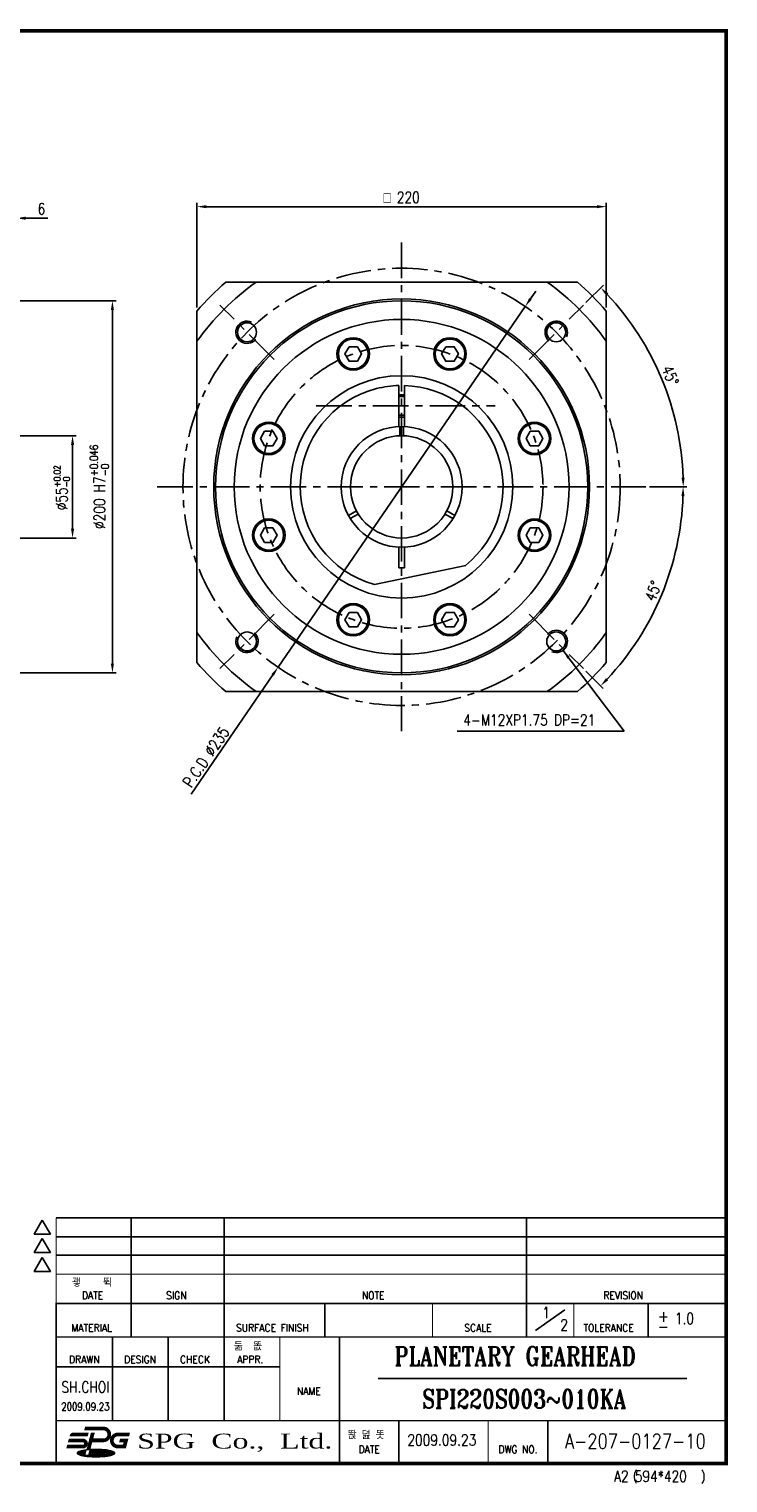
# Model space of a CAD drawing. Header units: inches. Extents: x 30 to 13571, y -3029 to 443.
# Tile 2 of 2: x 396 to 584, y 53 to 443. Entities that reach past the tile are written whole.
import ezdxf
from ezdxf.enums import TextEntityAlignment as Align

# ---------------------------------------------------------------- set-up
doc = ezdxf.new("R2010")
doc.units = ezdxf.units.IN
doc.header["$LTSCALE"] = 0.3
doc.linetypes.add('CENTER', pattern=[50.8, 31.75, -6.35, 6.35, -6.35])
for name, color, linetype in [('1', 1, 'CENTER'), ('3', 3, 'Continuous'), ('CENTER', 1, 'CENTER'), ('M2', 9, 'Continuous'), ('M3', 9, 'Continuous'), ('외형선(ISO)', 7, 'Continuous')]:
    doc.layers.add(name, color=color, linetype=linetype)
doc.styles.add('DUTCH', font='dutch.ttf', dxfattribs={"height": 4})
doc.styles.add('HBRDS', font='SIMPLEX', dxfattribs={"width": 0.8, "height": 3, "bigfont": 'HBRDS'})
doc.styles.add('WHGTXT', font='simplex.shx', dxfattribs={"width": 0.8, "height": 3, "bigfont": 'whgtxt.shx'})
doc.styles.add('WHTMTXT', font='ROMANT.shx', dxfattribs={"width": 0.8, "height": 5, "bigfont": 'WHTMTXT.shx'})
doc.dimstyles.new('WHGTXT', dxfattribs={"dimtxt": 3, "dimasz": 2.5, "dimexe": 1, "dimexo": 1, "dimgap": 0.8, "dimtad": 1, "dimdsep": 46, "dimtxsty": 'WHGTXT', "dimcen": 0, "dimclrd": 3, "dimclre": 3, "dimclrt": 3, "dimazin": 2, "dimtfac": 1, "dimtmove": 0, "dimatfit": 3, "dimfxl": 1, "dimtolj": 1, "dimtzin": 0, "dimarcsym": 0})
doc.dimstyles.new('WHGTXT$0', dxfattribs={"dimtxt": 3, "dimasz": 2.5, "dimexe": 1, "dimexo": 1, "dimgap": 1, "dimtad": 1, "dimdec": 4, "dimdsep": 46, "dimtxsty": 'WHGTXT', "dimcen": 0, "dimclrd": 3, "dimclre": 3, "dimclrt": 3, "dimadec": 0, "dimazin": 0, "dimtfac": 1, "dimtdec": 4, "dimtmove": 0, "dimatfit": 3, "dimfxl": 1, "dimtvp": 1, "dimtolj": 1, "dimtzin": 0, "dimlwd": -1, "dimlwe": -1, "dimarcsym": 0})
doc.dimstyles.new('WHGTXT$2', dxfattribs={"dimtxt": 3, "dimasz": 2.5, "dimexe": 1, "dimexo": 1, "dimgap": 1, "dimtad": 1, "dimdec": 4, "dimdsep": 46, "dimtxsty": 'WHGTXT', "dimcen": 0, "dimclrd": 3, "dimclre": 3, "dimclrt": 3, "dimadec": 0, "dimazin": 0, "dimtfac": 1, "dimtdec": 4, "dimtmove": 0, "dimatfit": 3, "dimfxl": 1, "dimtvp": 1, "dimtolj": 1, "dimtzin": 0, "dimlwd": -1, "dimlwe": -1, "dimarcsym": 0})
doc.dimstyles.new('WHGTXT$7', dxfattribs={"dimtxt": 3, "dimasz": 2.5, "dimexe": 1, "dimexo": 1, "dimgap": 1.5, "dimtad": 1, "dimdec": 4, "dimzin": 9, "dimdsep": 46, "dimtxsty": 'WHGTXT', "dimcen": 0, "dimclrd": 256, "dimclre": 256, "dimclrt": 256, "dimadec": 4, "dimazin": 2, "dimtp": 0.01, "dimtm": -0.01, "dimtfac": 1, "dimtdec": 4, "dimtmove": 0, "dimatfit": 3, "dimfxl": 1, "dimtzin": 0, "dimarcsym": 0})

# ---------------------------------------------------------------- blocks, each defined once
blk = doc.blocks.new('A2-1')
at = {"layer": 'M2'}
for p, q in [((373.52, 67.06), (553.52, 67.06)), ((393.67, 67.06), (393.67, 35.06)), ((418.62, 67.06), (418.62, 35.06)), ((499.87, 67.06), (499.87, 35.06)), ((373.52, 62.01), (553.52, 62.01)), ((373.52, 57.06), (553.52, 57.06)), ((445.72, 44.06), (445.72, 35.06)), ((532.62, 44.06), (532.62, 35.06)), ((502.32, 36.79), (510.17, 42.33)), ((388.62, 35.06), (388.62, 12.56)), ((403.62, 35.06), (403.62, 12.56)), ((418.62, 35.06), (418.62, 12.56)), ((449.62, 35.06), (449.62, 1.06)), ((373.52, 27.06), (433.62, 27.06)), ((460.02, 23.86), (543.02, 23.86)), ((465.62, 12.56), (465.62, 1.06)), ((505.62, 12.56), (505.62, 1.06)), ((379.23, 3.94), (381.32, 3.94)), ((379.3, 4.06), (381.35, 4.06)), ((379.53, 4.19), (381.38, 4.19)), ((379.83, 4.31), (381.42, 4.31)), ((380.21, 4.44), (381.45, 4.44)), ((380.72, 4.56), (381.48, 4.56)), ((381.12, 3.2), (381.52, 4.69)), ((381.48, 4.69), (381.52, 4.69)), ((382.33, 3.2), (382.76, 4.8)), ((382.52, 3.94), (382.72, 3.94)), ((382.56, 4.06), (382.72, 4.06)), ((382.59, 4.19), (382.72, 4.19)), ((382.62, 4.31), (388.59, 4.31)), ((382.66, 4.44), (388.22, 4.44)), ((382.69, 4.56), (387.7, 4.56)), ((382.72, 4.22), (382.72, 3.22)), ((382.72, 4.22), (383.02, 4.22)), ((382.73, 4.69), (386.95, 4.69)), ((382.91, 4.81), (385.51, 4.81)), ((383.02, 4.22), (383.22, 3.82)), ((383.04, 4.19), (383.41, 4.19)), ((383.1, 4.06), (383.34, 4.06)), ((383.17, 3.94), (383.28, 3.94)), ((383.22, 3.82), (383.42, 4.22)), ((383.42, 4.22), (383.72, 4.22)), ((383.72, 4.22), (383.72, 3.22)), ((383.72, 4.19), (383.99, 4.19)), ((383.72, 4.06), (383.86, 4.06)), ((383.72, 3.94), (383.82, 3.94)), ((383.82, 3.92), (383.82, 3.52)), ((384.12, 4.22), (384.32, 4.22)), ((384.22, 3.92), (384.22, 3.92)), ((384.46, 4.19), (384.72, 4.19)), ((384.59, 4.06), (384.72, 4.06)), ((384.62, 3.94), (384.72, 3.94)), ((384.62, 3.92), (384.62, 3.52)), ((384.72, 4.22), (384.72, 3.92)), ((384.72, 4.22), (385.52, 4.22)), ((384.72, 3.92), (384.97, 3.92)), ((384.97, 3.92), (384.97, 3.22)), ((385.27, 3.92), (385.52, 3.92)), ((385.27, 3.92), (385.27, 3.22)), ((385.52, 4.22), (385.52, 3.92)), ((385.52, 4.19), (385.79, 4.19)), ((385.52, 4.06), (385.66, 4.06)), ((385.52, 3.94), (385.62, 3.94)), ((385.62, 3.92), (385.62, 3.52)), ((385.92, 4.22), (386.12, 4.22)), ((386.02, 3.92), (386.02, 3.92)), ((386.26, 4.19), (386.52, 4.19)), ((386.39, 4.06), (386.52, 4.06)), ((386.42, 3.94), (386.52, 3.94)), ((386.42, 3.92), (386.42, 3.52)), ((386.52, 4.22), (386.52, 3.22)), ((386.52, 4.22), (387.02, 4.22)), ((386.82, 3.92), (386.97, 3.92)), ((386.82, 3.92), (386.82, 3.82)), ((387.16, 4.19), (388.9, 4.19)), ((387.29, 4.06), (389.12, 4.06)), ((387.32, 3.94), (389.2, 3.94)), ((387.32, 3.92), (387.32, 3.82)), ((379.22, 3.81), (381.28, 3.81)), ((379.26, 3.69), (381.25, 3.69)), ((379.41, 3.56), (381.22, 3.56)), ((379.69, 3.44), (381.18, 3.44)), ((380.03, 3.31), (381.15, 3.31)), ((380.46, 3.19), (387.97, 3.19)), ((381.1, 3.06), (387.33, 3.06)), ((381.12, 3.2), (382.33, 3.2)), ((382.08, 2.94), (386.34, 2.94)), ((382.36, 3.31), (382.72, 3.31)), ((382.39, 3.44), (382.72, 3.44)), ((382.42, 3.56), (382.72, 3.56)), ((382.46, 3.69), (382.72, 3.69)), ((382.49, 3.81), (382.72, 3.81)), ((382.72, 3.22), (383.02, 3.22)), ((383.02, 3.62), (383.07, 3.22)), ((383.02, 3.62), (383.02, 3.22)), ((383.02, 3.56), (383.03, 3.56)), ((383.02, 3.44), (383.05, 3.44)), ((383.02, 3.31), (383.06, 3.31)), ((383.07, 3.22), (383.37, 3.22)), ((383.42, 3.62), (383.37, 3.22)), ((383.39, 3.31), (383.42, 3.31)), ((383.4, 3.44), (383.42, 3.44)), ((383.42, 3.62), (383.42, 3.22)), ((383.42, 3.56), (383.42, 3.56)), ((383.42, 3.22), (383.72, 3.22)), ((383.72, 3.81), (383.82, 3.81)), ((383.72, 3.69), (383.82, 3.69)), ((383.72, 3.56), (383.82, 3.56)), ((383.72, 3.44), (383.84, 3.44)), ((383.72, 3.31), (383.91, 3.31)), ((384.12, 3.82), (384.12, 3.62)), ((384.12, 3.81), (384.32, 3.81)), ((384.12, 3.69), (384.32, 3.69)), ((384.12, 3.22), (384.32, 3.22)), ((384.14, 3.56), (384.31, 3.56)), ((384.22, 3.52), (384.22, 3.52)), ((384.32, 3.82), (384.32, 3.62)), ((384.54, 3.31), (384.97, 3.31)), ((384.61, 3.44), (384.97, 3.44)), ((384.62, 3.81), (384.97, 3.81)), ((384.62, 3.69), (384.97, 3.69)), ((384.62, 3.56), (384.97, 3.56)), ((384.97, 3.22), (385.27, 3.22)), ((385.27, 3.81), (385.62, 3.81)), ((385.27, 3.69), (385.62, 3.69)), ((385.27, 3.56), (385.62, 3.56)), ((385.27, 3.44), (385.64, 3.44)), ((385.27, 3.31), (385.71, 3.31)), ((385.92, 3.82), (385.92, 3.62)), ((385.92, 3.81), (386.12, 3.81)), ((385.92, 3.69), (386.12, 3.69)), ((385.92, 3.22), (386.12, 3.22)), ((385.94, 3.56), (386.11, 3.56)), ((386.02, 3.52), (386.02, 3.52)), ((386.12, 3.82), (386.12, 3.62)), ((386.34, 3.31), (386.52, 3.31)), ((386.41, 3.44), (386.52, 3.44)), ((386.42, 3.81), (386.52, 3.81)), ((386.42, 3.69), (386.52, 3.69)), ((386.42, 3.56), (386.52, 3.56)), ((386.52, 3.22), (386.82, 3.22)), ((386.82, 3.82), (386.97, 3.82)), ((386.82, 3.52), (386.82, 3.22)), ((386.82, 3.52), (386.83, 3.52)), ((386.82, 3.44), (386.87, 3.44)), ((386.82, 3.31), (386.94, 3.31)), ((386.99, 3.22), (386.83, 3.52)), ((386.99, 3.22), (387.32, 3.22)), ((387.02, 3.87), (387.02, 3.87)), ((387.32, 3.22), (387.15, 3.55)), ((387.18, 3.56), (389.02, 3.56)), ((387.21, 3.44), (388.74, 3.44)), ((387.28, 3.31), (388.4, 3.31)), ((387.29, 3.69), (389.17, 3.69)), ((387.32, 3.81), (389.21, 3.81))]:
    blk.add_line(p, q, dxfattribs=at)
for points, const_width in [([(553.52, 67.06), (553.52, 1.06), (0.52, 1.06), (0.52, 386.06), (553.52, 386.06), (553.52, 67.06)], 1), ([(373.52, 67.06), (373.52, 44.06)], 0.3), ([(373.52, 51.96), (553.52, 51.96)], 0.3), ([(393.67, 44.06), (393.67, 51.96)], 0.3), ([(418.62, 35.06), (418.62, 51.96)], 0.3), ([(499.87, 44.06), (499.87, 51.96)], 0.3), ([(553.52, 44.06), (373.52, 44.06), (373.52, 1.06)], 0.5), ([(474.62, 35.06), (474.62, 44.06)], 0.3), ([(512.62, 35.06), (512.62, 44.06)], 0.3), ([(373.52, 35.06), (553.52, 35.06)], 0.3), ([(433.62, 12.56), (433.62, 35.06)], 0.3), ([(373.52, 12.56), (553.52, 12.56)], 0.3), ([(449.62, 1.06), (449.62, 12.56)], 0.3), ([(489.62, 1.06), (489.62, 12.56)], 0.3), ([(383.35, 9.22), (382.2, 4.92)], 1)]:
    blk.add_lwpolyline(points, dxfattribs=dict(at, const_width=const_width))
for points in [[(369.79, 66.46), (367.62, 62.71), (371.95, 62.71)], [(369.79, 61.51), (367.62, 57.76), (371.95, 57.76)], [(369.79, 56.41), (367.62, 52.66), (371.95, 52.66)]]:
    blk.add_lwpolyline(points, close=True, dxfattribs=at)
at = {"layer": 'M2', "const_width": 1}
for points in [[(381.98, 8.85), (378.12, 8.85, 0.265514), (377.69, 8.6, 0.110713)], [(381.31, 10.47), (386.2, 10.46, -0.998395), (386.2, 7.27), (383.14, 7.27)], [(393.1, 8.85), (390.1, 8.85, 1), (390.1, 5.6), (391.85, 5.6), (392.28, 7.22), (390.68, 7.22)], [(376.93, 7.22), (380.72, 7.22, -1), (380.72, 5.6), (376.5, 5.6)]]:
    blk.add_lwpolyline(points, format="xyb", dxfattribs=at)
at = {"layer": 'M2'}
for points in [[(379.21, 3.85, 0.287816), (379.38, 3.57, 0.063192), (380.68, 3.14, 0.028693), (382.15, 2.93, 0.020666), (384.21, 2.85, 0.020666), (386.28, 2.93, 0.028693), (387.75, 3.14, 0.063192), (389.04, 3.57, 0.287816), (389.21, 3.85, 0.287816), (389.04, 4.12, 0.063192), (387.75, 4.55, 0.028693), (386.28, 4.76, 0.020666), (384.21, 4.85, 0.014921), (382.72, 4.8, 0.014921)], [(382.72, 4.8, 0.039771), (380.68, 4.55, 0.063192), (379.38, 4.12, 0.287816), (379.21, 3.85, 0.287816)]]:
    blk.add_lwpolyline(points, format="xyb", dxfattribs=at)
for centre, radius, start, end in [((384.12, 3.92), 0.3, 90, 180), ((384.22, 3.82), 0.1, 90, 180), ((384.22, 3.82), 0.1, 0, 90), ((384.32, 3.92), 0.3, 0, 90), ((385.92, 3.92), 0.3, 90, 180), ((386.02, 3.82), 0.1, 90, 180), ((386.02, 3.82), 0.1, 0, 90), ((386.12, 3.92), 0.3, 0, 90), ((386.97, 3.87), 0.05, 0, 90), ((387.02, 3.92), 0.3, 0, 90), ((384.12, 3.52), 0.3, 180, 270), ((384.22, 3.62), 0.1, 180, 270), ((384.22, 3.62), 0.1, 270, 0), ((384.32, 3.52), 0.3, 270, 0), ((385.92, 3.52), 0.3, 180, 270), ((386.02, 3.62), 0.1, 180, 270), ((386.02, 3.62), 0.1, 270, 0), ((386.12, 3.52), 0.3, 270, 0), ((386.97, 3.87), 0.05, 270, 0), ((387.02, 3.82), 0.3, 295.0022, 0)]:
    blk.add_arc(centre, radius, start, end, dxfattribs=at)
for points in [[(378.12, 8.35), (377.26, 8.86), (377.1, 8.35)], [(381.31, 10.97), (381.04, 9.97), (381.31, 9.97)], [(381.98, 9.35), (381.98, 8.35), (382.25, 9.35)], [(382.87, 9.35), (383.84, 9.09), (383.91, 9.35)], [(393.1, 8.35), (393.37, 9.35), (393.1, 9.35)], [(376.5, 5.1), (376.5, 6.1), (376.23, 5.1)], [(376.93, 6.72), (376.93, 7.72), (376.67, 6.72)], [(382.69, 4.79), (381.72, 5.05), (381.63, 4.71)], [(390.42, 6.72), (390.68, 6.72), (390.68, 7.72)]]:
    blk.add_solid(points, dxfattribs=at)
at = {"layer": 'M2', "style": 'HBRDS'}
for s, p in [('괳    뛱', (377.76, 48.6)), ('둚  똢', (421.32, 31.47)), ('똱 뎚 똣', (451.86, 7.65))]:
    blk.add_text(s, height=2, dxfattribs=at).set_placement(p)
for s, height, width, p in [('DATE', 2, 0.9, (380.45, 45.24)), ('SIGN', 2, 0.9, (403.06, 45.24)), ('NOTE', 2, 0.9, (455.66, 45.24)), ('REVISION', 2, 0.9, (520.58, 45.24)), ('+', 3, 0.9, (535.18, 39.14)), ('MATERIAL', 2, 0.9, (377.63, 36.51)), ('SURFACE FINISH', 2, 0.9, (421.86, 36.51)), ('SCALE', 2, 0.9, (483.19, 36.51)), ('TOLERANCE', 2, 0.9, (515.2, 36.51)), ('-', 3, 0.9, (535.18, 36.36)), ('DRAWN', 2, 0.9, (376.99, 28.01)), ('DESIGN', 2, 0.9, (391.79, 28.01)), ('CHECK', 2, 0.9, (406.81, 28.01)), ('APPR.', 2, 0.9, (422.17, 28.01)), ('NAME', 2, 0.9, (438.2, 19.51)), ('DATE', 2, 0.9, (454.77, 3.85)), ('DWG NO.', 2, 0.9, (492.37, 3.85)), ('A2 594*420', 3, 0.8, (523.44, -3.89)), ('(', 2.4, 0.8, (528.5, -3.47)), (')', 2.4, 0.8, (546.77, -3.53))]:
    blk.add_text(s, height=height, dxfattribs=dict(at, width=width)).set_placement(p)
at = {"layer": 'M2', "style": 'DUTCH', "width": 1.424043}
blk.add_text('SPG  Co.,  Ltd.', height=4, dxfattribs=at).set_placement((395.29, 5.07), (447.71, 5.07), align=Align.FIT)
blk = doc.blocks.new('*D220')
at = {"color": 3}
for p, q in [((441.6, 368.47), (441.6, 396.53)), ((444.1, 395.53), (549.1, 395.53)), ((551.6, 368.47), (551.6, 396.53))]:
    blk.add_line(p, q, dxfattribs=at)
for points in [[(444.1, 395.95), (444.1, 395.12), (441.6, 395.53)], [(549.1, 395.95), (549.1, 395.12), (551.6, 395.53)]]:
    blk.add_solid(points, dxfattribs=at)
at = {"layer": 'Defpoints', "color": 0}
for p in [(551.6, 395.53), (441.6, 367.47), (551.6, 367.47)]:
    blk.add_point(p, dxfattribs=at)
at = {"color": 3, "insert": (496.6, 398.03), "char_height": 3, "attachment_point": 5, "style": 'WHGTXT'}
blk.add_mtext('\\A1;{\\Famgdt|c129;o} 220', dxfattribs=at)
blk = doc.blocks.new('*D226')
at = {"color": 3, "lineweight": -2}
for p, q in [((531.22, 370.76), (532.63, 372.82)), ((529.81, 368.69), (463.39, 271.76)), ((440.01, 237.64), (461.98, 269.7))]:
    blk.add_line(p, q, dxfattribs=at)
at = {"color": 3}
for points in [[(530.88, 370.99), (531.56, 370.52), (529.81, 368.69)], [(461.64, 269.94), (462.32, 269.47), (463.39, 271.76)]]:
    blk.add_solid(points, dxfattribs=at)
at = {"layer": 'Defpoints', "color": 0}
for p in [(529.81, 368.69), (463.39, 271.76)]:
    blk.add_point(p, dxfattribs=at)
at = {"color": 3, "insert": (444.05, 247.6), "char_height": 3, "attachment_point": 5, "rotation": 55.5825, "style": 'WHGTXT'}
blk.add_mtext('\\A2;P.C.D ∅235', dxfattribs=at)
blk = doc.blocks.new('*D227')
at = {"layer": '3', "color": 3}
for p, q in [((546.14, 369.77), (550.82, 374.45)), ((563.25, 320.23), (573.27, 320.23))]:
    blk.add_line(p, q, dxfattribs=at)
blk.add_arc((496.6, 320.23), 75.67, 1.8929, 43.1071, dxfattribs=at)
for points in [[(551.55, 371.65), (552.15, 372.23), (550.11, 373.74)], [(572.65, 322.74), (571.81, 322.72), (572.27, 320.23)]]:
    blk.add_solid(points, dxfattribs=at)
at = {"layer": 'Defpoints', "color": 0}
for p in [(545.43, 369.06), (530.85, 354.48), (569.69, 339.81), (430.95, 320.23), (562.25, 320.23)]:
    blk.add_point(p, dxfattribs=at)
at = {"layer": '3', "color": 3, "insert": (568.82, 350.14), "char_height": 3, "attachment_point": 5, "rotation": 292.5, "style": 'WHGTXT'}
blk.add_mtext('\\A1;45°', dxfattribs=at)
blk = doc.blocks.new('*D228')
at = {"layer": '3', "color": 3}
for p, q in [((563.25, 320.23), (573.24, 320.23)), ((546.14, 270.69), (550.79, 266.04))]:
    blk.add_line(p, q, dxfattribs=at)
blk.add_arc((496.6, 320.23), 75.64, 316.8939, 358.1061, dxfattribs=at)
for points in [[(571.78, 317.74), (572.61, 317.72), (572.24, 320.23)], [(552.12, 268.25), (551.52, 268.83), (550.08, 266.75)]]:
    blk.add_solid(points, dxfattribs=at)
at = {"layer": 'Defpoints', "color": 0}
for p in [(430.95, 320.23), (562.25, 320.23), (530.85, 285.98), (562.1, 282.41), (545.43, 271.39)]:
    blk.add_point(p, dxfattribs=at)
at = {"layer": '3', "color": 3, "insert": (564.17, 292.24), "char_height": 3, "attachment_point": 5, "rotation": 67.5, "style": 'WHGTXT'}
blk.add_mtext('\\A1;45°', dxfattribs=at)
blk = doc.blocks.new('*D232')
at = {"color": 3}
for p, q in [((387.57, 392.42), (385.07, 392.42)), ((390.07, 371.23), (390.07, 393.42)), ((390.07, 392.42), (393.07, 392.42)), ((393.07, 376.23), (393.07, 393.42)), ((395.57, 392.42), (401.55, 392.42))]:
    blk.add_line(p, q, dxfattribs=at)
for points in [[(387.57, 392.84), (387.57, 392.01), (390.07, 392.42)], [(395.57, 392.84), (395.57, 392.01), (393.07, 392.42)]]:
    blk.add_solid(points, dxfattribs=at)
at = {"layer": 'Defpoints', "color": 0}
for p in [(393.07, 392.42), (393.07, 375.23), (390.07, 370.23)]:
    blk.add_point(p, dxfattribs=at)
at = {"color": 3, "insert": (399.81, 394.92), "char_height": 3, "attachment_point": 5, "style": 'WHGTXT'}
blk.add_mtext('\\A1;6', dxfattribs=at)
blk = doc.blocks.new('*D233')
at = {"layer": '3', "color": 3, "lineweight": -2}
for p, q in [((388.57, 333.98), (409.17, 333.98)), ((408.17, 331.48), (408.17, 308.98)), ((388.57, 306.48), (409.17, 306.48))]:
    blk.add_line(p, q, dxfattribs=at)
at = {"layer": '3', "color": 3}
for points in [[(407.75, 331.48), (408.59, 331.48), (408.17, 333.98)], [(407.75, 308.98), (408.59, 308.98), (408.17, 306.48)]]:
    blk.add_solid(points, dxfattribs=at)
at = {"layer": 'Defpoints', "color": 0}
for p in [(387.57, 333.98), (387.57, 306.48), (408.17, 306.48)]:
    blk.add_point(p, dxfattribs=at)
at = {"layer": '3', "color": 3, "insert": (405.27, 319.99), "char_height": 3, "attachment_point": 5, "rotation": 90, "style": 'WHGTXT'}
blk.add_mtext('\\A1;%%c55{\\H1.800000;\\S+0.02^ -0;}', dxfattribs=at)
blk = doc.blocks.new('*D234')
at = {"layer": '3', "color": 3}
for p, q in [((393.57, 370.23), (419.89, 370.23)), ((418.89, 367.73), (418.89, 272.73)), ((393.57, 270.23), (419.89, 270.23))]:
    blk.add_line(p, q, dxfattribs=at)
for points in [[(418.47, 367.73), (419.3, 367.73), (418.89, 370.23)], [(418.47, 272.73), (419.3, 272.73), (418.89, 270.23)]]:
    blk.add_solid(points, dxfattribs=at)
at = {"layer": 'Defpoints', "color": 0}
for p in [(392.57, 370.23), (392.57, 270.23), (418.89, 270.23)]:
    blk.add_point(p, dxfattribs=at)
at = {"layer": '3', "color": 3, "insert": (415.4, 320.23), "char_height": 3, "attachment_point": 5, "rotation": 90, "style": 'WHGTXT'}
blk.add_mtext('\\A1;%%c200 H7{}{\\H0.71x;\\C3;\\S+0.046^ -0;}', dxfattribs=at)

msp = doc.modelspace()

# ---------------------------------------------------------------- linework, layer by layer
for p, q in [((543.835463, 375.229073), (449.363245, 375.229073)), ((457.468165, 375.229073), (535.730544, 375.229073)), ((441.599354, 367.465182), (441.599354, 272.992964)), ((551.599354, 367.465182), (551.599354, 272.992964)), ((441.599354, 281.097883), (441.599354, 359.360262)), ((551.599354, 359.360262), (551.599354, 281.097883)), ((496.099354, 336.457905), (496.099354, 333.969979)), ((497.099354, 336.457905), (497.099354, 333.969979)), ((482.294773, 312.547669), (484.44938, 313.791633)), ((482.794773, 311.681644), (484.94938, 312.925607)), ((510.403935, 311.681644), (508.249328, 312.925607)), ((510.903935, 312.547669), (508.749328, 313.791633)), ((543.835463, 265.229073), (449.363245, 265.229073)), ((535.730544, 265.229073), (457.468165, 265.229073))]:
    msp.add_line(p, q)
for points in [[(482.477589, 357.88595), (481.352589, 355.937392), (482.477589, 353.988835), (484.727589, 353.988835), (485.852589, 355.937392), (484.727589, 357.88595)], [(508.47112, 357.88595), (507.34612, 355.937392), (508.47112, 353.988835), (510.72112, 353.988835), (511.84612, 355.937392), (510.72112, 357.88595)], [(459.766035, 335.174395), (458.641035, 333.225838), (459.766035, 331.277281), (462.016035, 331.277281), (463.141035, 333.225838), (462.016035, 335.174395)], [(531.182674, 335.174395), (530.057674, 333.225838), (531.182674, 331.277281), (533.432674, 331.277281), (534.557674, 333.225838), (533.432674, 335.174395)], [(459.766035, 309.180864), (458.641035, 307.232307), (459.766035, 305.28375), (462.016035, 305.28375), (463.141035, 307.232307), (462.016035, 309.180864)], [(531.182674, 309.180865), (530.057674, 307.232307), (531.182674, 305.28375), (533.432674, 305.28375), (534.557674, 307.232307), (533.432674, 309.180865)], [(482.477589, 286.46931), (481.352589, 284.520753), (482.477589, 282.572196), (484.727589, 282.572196), (485.852589, 284.520753), (484.727589, 286.46931)], [(508.47112, 286.46931), (507.34612, 284.520753), (508.47112, 282.572196), (510.72112, 282.572196), (511.84612, 284.520753), (510.72112, 286.46931)]]:
    msp.add_lwpolyline(points, close=True)
for centre, radius in [((496.599354, 320.229073), 50), ((496.599354, 320.229073), 45), ((455.056831, 361.771596), 2.55), ((538.141878, 361.771596), 2.55), ((483.602589, 355.937392), 4.375), ((483.602589, 355.937392), 4), ((509.59612, 355.937392), 4.375), ((509.59612, 355.937392), 4), ((496.599354, 320.229073), 29.875), ((460.891035, 333.225838), 4.375), ((460.891035, 333.225838), 4), ((496.599354, 320.229073), 16.236533), ((532.307674, 333.225838), 4.375), ((532.307674, 333.225838), 4), ((496.599354, 320.229073), 13.75), ((460.891035, 307.232307), 4.375), ((460.891035, 307.232307), 4), ((532.307674, 307.232307), 4.375), ((532.307674, 307.232307), 4), ((483.602589, 284.520753), 4.375), ((483.602589, 284.520753), 4), ((509.59612, 284.520753), 4.375), ((509.59612, 284.520753), 4), ((455.056831, 278.686549), 2.55), ((538.141878, 278.686549), 2.55)]:
    msp.add_circle(centre, radius)
for radius, start, end in [(67.5, 125.43094469, 144.56905531), (72.5, 130.65724864, 139.34275136), (67.5, 35.43094469, 54.56905531), (72.5, 40.65724864, 49.34275136), (67.5, 215.43094469, 234.56905531), (67.5, 305.43094469, 324.56905531), (72.5, 220.65724864, 229.34275136), (72.5, 310.65724864, 319.34275136)]:
    msp.add_arc((496.599354, 320.229073), radius, start, end)
at = {"color": 1}
for centre, start, end in [((455.056831, 361.771596), 66.60098557, 320.80939493), ((538.141878, 361.771596), 336.60098557, 230.80939493), ((538.141878, 278.686549), 246.60098557, 140.80939493), ((455.056831, 278.686549), 156.60098557, 50.80939493)]:
    msp.add_arc(centre, 3, start, end, dxfattribs=at)
at = {"layer": '1'}
for p, q in [((496.599354, 385.87812), (496.599354, 254.580026)), ((462.348869, 354.479558), (447.764792, 369.063635)), ((530.849839, 354.479558), (545.433916, 369.063635)), ((430.950307, 320.229073), (562.248401, 320.229073)), ((462.348869, 285.978588), (447.764792, 271.394511)), ((530.849839, 285.978588), (545.433916, 271.394511))]:
    msp.add_line(p, q, dxfattribs=at)
for radius in [58.75, 38]:
    msp.add_circle((496.599354, 320.229073), radius, dxfattribs=at)
at = {"layer": '3'}
for p, q in [((495.849354, 344.979073), (497.349354, 344.979073)), ((495.849354, 344.479073), (497.349354, 344.479073)), ((495.849354, 339.479073), (497.349354, 339.479073)), ((495.849354, 338.979073), (497.349354, 338.979073))]:
    msp.add_line(p, q, dxfattribs=at)
msp.add_circle((496.599354, 320.229073), 50.5, dxfattribs=at)
at = {"layer": 'CENTER'}
msp.add_line((473.66534, 341.979073), (521.726136, 341.979073), dxfattribs=at)
at = {"layer": '외형선(ISO)'}
for p, q in [((495.849354, 345.229073), (495.849354, 347.46875)), ((495.849354, 345.229073), (495.849354, 338.729073)), ((497.349354, 347.46875), (497.349354, 344.979073)), ((497.349354, 338.979073), (497.349354, 344.979073)), ((495.849354, 336.448274), (495.849354, 338.729073)), ((497.349354, 338.979073), (497.349354, 336.448274)), ((495.849354, 298.479073), (495.849354, 304.009871)), ((497.349354, 304.009871), (497.349354, 298.479073)), ((489.286013, 293.978786), (513.810304, 299.102178)), ((497.349354, 298.479073), (495.849354, 298.479073))]:
    msp.add_line(p, q, dxfattribs=at)
for centre, radius, start, end in [((496.599354, 320.229073), 27.25, 104.34183146, 254.43214007), ((496.599354, 320.229073), 27.25, 91.57714722, 104.34183146), ((496.599915, 320.233413), 27.245646, 309.13124093, 88.42378106)]:
    msp.add_arc(centre, radius, start, end, dxfattribs=at)

# ---------------------------------------------------------------- block references
at = {"layer": '3'}
msp.add_blockref('A2-1', (30.254205, 56.698545), dxfattribs=at)

# ---------------------------------------------------------------- texts
at = {"color": 3, "style": 'WHGTXT', "width": 0.8}
msp.add_text('4-M12XP1.75 DP=21', height=3, dxfattribs=at).set_placement((513.144577, 256.084376))
for s, height, p in [('SH.CHOI', 3, (411.613247, 78.295413)), ('2009.09.23', 2.1, (411.613247, 73.050961))]:
    msp.add_text(s, height=height, dxfattribs=at).set_placement(p, align=Align.MIDDLE)
at = {"layer": '3', "width": 0.8}
for s, height, style, p in [('1', 3, 'WHGTXT', (534.398342, 96.834408)), ('1.0', 3, 'WHGTXT', (570.01127, 95.208441)), ('2', 3, 'WHGTXT', (539.249998, 93.489696)), ('PLANETARY GEARHEAD', 5, 'WHTMTXT', (494.668245, 84.116744)), ('SPI220S003~010KA', 5, 'WHTMTXT', (502.113909, 72.620727)), ('2009.09.23', 3, 'WHGTXT', (498.14214, 62.556533))]:
    msp.add_text(s, height=height, dxfattribs=dict(at, style=style)).set_placement(p)
at = {"layer": 'M3', "color": 3, "style": 'WHGTXT', "width": 0.8}
msp.add_text('A-207-0127-10', height=4, dxfattribs=at).set_placement((559.394474, 63.75852), align=Align.MIDDLE)

# ---------------------------------------------------------------- dimensions: what is measured, and where the dimension line sits
dim = msp.add_linear_dim(base=(551.599354, 395.534632), p1=(441.599354, 367.465182), p2=(551.599354, 367.465182), text='{\\Famgdt;o} <>', dimstyle='WHGTXT$0', override={"dimlfac": 2})
dim.commit()
dim.dimension.update_dxf_attribs({"geometry": '*D220', "text_midpoint": (496.599354, 398.034632)})
dim = msp.add_linear_dim(base=(393.067944, 392.424099), p1=(390.067944, 370.229073), p2=(393.067944, 375.229073), dimstyle='WHGTXT$0', override={"dimlfac": 2})
dim.commit()
dim.dimension.update_dxf_attribs({"geometry": '*D232', "text_midpoint": (399.810801, 392.424099), "dimtype": 160})
dim = msp.add_diameter_dim_2p(p1=(529.806007, 368.694326), p2=(463.392702, 271.76382), text='P.C.D <>', dimstyle='WHGTXT', override={"dimlfac": 2, "dimtp": 0.2, "dimtm": 0.2, "dimtfac": 0.8, "dimtolj": 2, "dimtzin": 8})
dim.commit()
dim.dimension.update_dxf_attribs({"geometry": '*D226', "text_midpoint": (445.943682, 246.2969), "dimtype": 163})
at = {"layer": '3'}
for base, line1, line2, picture, middle in [((569.694366, 339.814822), ((430.950307, 320.229073), (562.248401, 320.229073)), ((530.849839, 354.479558), (545.433916, 369.063635)), '*D227', (568.822273, 350.144785)), ((562.102712, 282.410692), ((530.849839, 285.978588), (545.433916, 271.394511)), ((430.950307, 320.229073), (562.248401, 320.229073)), '*D228', (564.168912, 292.240846))]:
    dim = msp.add_angular_dim_2l(base=base, line1=line1, line2=line2, dimstyle='WHGTXT$2', dxfattribs=at)
    dim.commit()
    dim.dimension.update_dxf_attribs({"geometry": picture, "text_midpoint": middle})
for base, p1, p2, text, override, picture, middle in [((418.887085, 270.229073), (392.567944, 370.229073), (392.567944, 270.229073), '%%c<> H7{}{\\H0.71x;\\C3;\\S+0.046^ -0;}', {"dimlfac": 2, "dimtp": 0.046, "dimtm": 1e-09, "dimtfac": 0.7, "dimtzin": 8}, '*D234', (418.887085, 320.229073)), ((408.1701, 306.479073), (387.567944, 333.979073), (387.567944, 306.479073), '%%c<>', {"dimgap": 0.8, "dimdec": 2, "dimlfac": 2, "dimadec": 2, "dimazin": 2, "dimtol": 1, "dimtp": 0.02, "dimtm": 1e-09, "dimtfac": 0.6, "dimtdec": 2, "dimtvp": 0, "dimtzin": 8, "dimlwd": -2, "dimlwe": -2}, '*D233', (408.1701, 319.985547))]:
    dim = msp.add_linear_dim(base=base, p1=p1, p2=p2, angle=90, text=text, dimstyle='WHGTXT$0', override=override, dxfattribs=at)
    dim.commit()
    dim.dimension.update_dxf_attribs({"geometry": picture, "text_midpoint": middle, "dimtype": 160})

# ---------------------------------------------------------------- leaders
msp.add_leader([(539.952853, 276.294821), (556.406233, 254.565083), (511.548492, 254.565083)], dimstyle='WHGTXT$7', override={"dimgap": 1, "dimzin": 8, "dimclrd": 3, "dimclre": 3, "dimclrt": 3, "dimadec": 0, "dimazin": 0, "dimtp": 0, "dimtm": 0, "dimtvp": 1, "dimtolj": 1, "dimlwd": -1, "dimlwe": -1}, dxfattribs=at)

doc.saveas('drawing.dxf')
